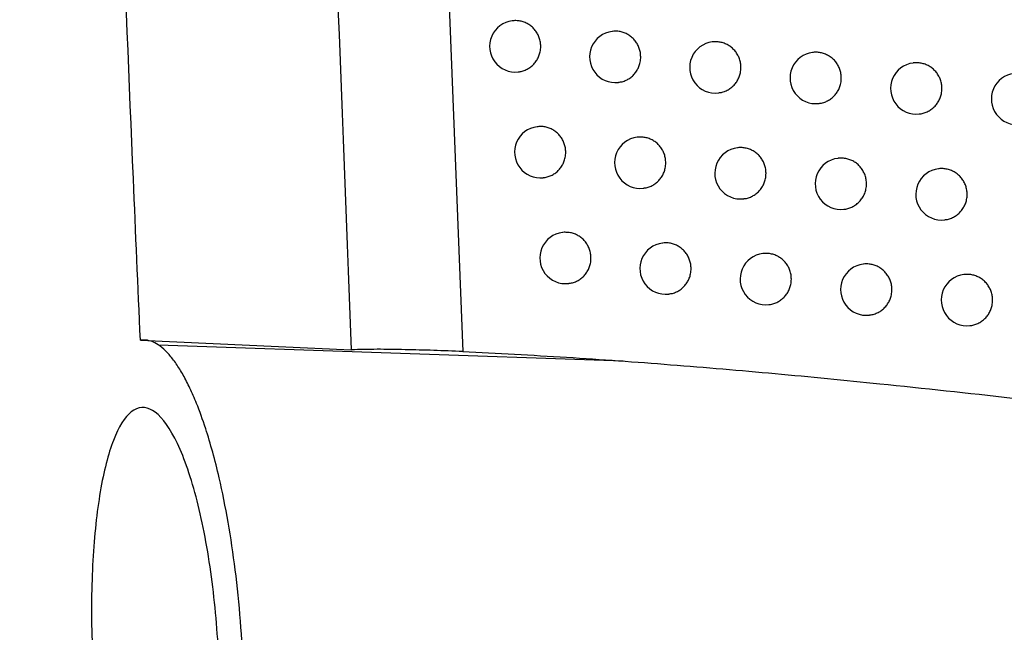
# Model space of a CAD drawing. Header units: millimetres. Extents: x -0.66 to 0.91, y -0.4 to 0.64.
# Tile 152 of 241: x 0.2754 to 0.2946, y -0.0064 to 0.0055. Entities that reach past the tile are written whole.
import ezdxf

# ---------------------------------------------------------------- set-up
doc = ezdxf.new("R2010")
doc.units = ezdxf.units.MM
doc.layers.add('FORMAT', color=7, linetype='Continuous')

msp = doc.modelspace()

# ---------------------------------------------------------------- linework, layer by layer
at = {"layer": 'FORMAT', "color": 7, "linetype": 'Continuous', "lineweight": 25}
for p, q in [((0.283263, 0.019136), (0.284041, -0.000927)), ((0.285013, 0.005515), (0.285005, 0.005514)), ((0.286959, 0.005309), (0.286951, 0.005308)), ((0.288909, 0.005103), (0.288901, 0.005102)), ((0.290863, 0.004898), (0.290856, 0.004897)), ((0.292822, 0.004694), (0.292814, 0.004693)), ((0.285124, 0.004521), (0.285131, 0.004522)), ((0.28707, 0.004315), (0.287077, 0.004316)), ((0.28902, 0.004109), (0.289027, 0.00411)), ((0.290975, 0.003904), (0.290981, 0.003905)), ((0.292933, 0.0037), (0.29294, 0.003701)), ((0.2855, 0.003452), (0.285492, 0.003451)), ((0.287447, 0.003246), (0.287439, 0.003245)), ((0.289398, 0.003041), (0.28939, 0.00304)), ((0.291353, 0.002836), (0.291346, 0.002835)), ((0.293313, 0.002632), (0.293305, 0.002631)), ((0.285611, 0.002458), (0.285617, 0.002459)), ((0.287558, 0.002253), (0.287565, 0.002253)), ((0.289509, 0.002047), (0.289516, 0.002048)), ((0.291465, 0.001842), (0.291471, 0.001843)), ((0.293424, 0.001638), (0.293431, 0.001639)), ((0.285991, 0.001391), (0.285983, 0.00139)), ((0.287939, 0.001185), (0.287931, 0.001184)), ((0.289892, 0.00098), (0.289884, 0.000979)), ((0.291848, 0.000775), (0.29184, 0.000774)), ((0.286102, 0.000397), (0.286109, 0.000398)), ((0.293808, 0.000571), (0.2938, 0.00057)), ((0.28805, 0.000191), (0.288057, 0.000192)), ((0.290003, -0.000014), (0.290009, -0.000013)), ((0.291959, -0.000219), (0.291966, -0.000218)), ((0.293919, -0.000423), (0.293926, -0.000422)), ((0.277763, -0.000707), (0.281871, -0.000894)), ((0.287163, -0.001114), (0.278118, -0.000802))]:
    msp.add_line(p, q, dxfattribs=at)
for centre in [(0.285065, 0.005017), (0.287011, 0.004811), (0.288961, 0.004606), (0.290915, 0.004401), (0.292873, 0.004196), (0.294836, 0.003992), (0.285551, 0.002955), (0.287498, 0.002749), (0.28945, 0.002544), (0.291405, 0.002339), (0.293364, 0.002134), (0.286043, 0.000894), (0.287991, 0.000688), (0.289943, 0.000483), (0.2919, 0.000278), (0.29386, 0.000074)]:
    msp.add_arc(centre, 0.0005, 96.8344, 276.8344, dxfattribs=at)
for points, knots in [([(0.277763, -0.000707), (0.277718, 0.00034), (0.277343, 0.00902), (0.27673, 0.025336), (0.276077, 0.048247), (0.275636, 0.071168), (0.275458, 0.088457), (0.275421, 0.098106), (0.275414, 0.100112)], [0, 0, 0, 0, 0.0311835, 0.2584206, 0.4856769, 0.7129909, 0.9403242, 1, 1, 1, 1]), ([(0.280612, 0.097418), (0.280465, 0.086493), (0.280172, 0.064642), (0.280592, 0.03186), (0.281444, 0.010023), (0.281871, -0.000894)], [0, 0, 0, 0, 0.333333, 0.666689, 1, 1, 1, 1]), ([(0.28556, 0.005017), (0.285559, 0.005045), (0.285557, 0.005087), (0.285545, 0.005142), (0.285529, 0.005196), (0.285507, 0.005247), (0.285478, 0.005295), (0.285446, 0.00534), (0.285408, 0.005381), (0.285366, 0.005417), (0.285321, 0.005449), (0.285272, 0.005475), (0.28522, 0.005495), (0.285167, 0.00551), (0.285112, 0.005518), (0.285057, 0.005518), (0.285029, 0.005517), (0.285014, 0.005515), (0.285013, 0.005515)], [0, 0, 0, 0, 0.098006, 0.148293, 0.19895, 0.297312, 0.347236, 0.397886, 0.496399, 0.546399, 0.597122, 0.695944, 0.7461, 0.796982, 0.896096, 0.946403, 0.99744, 1, 1, 1, 1]), ([(0.287508, 0.004811), (0.287506, 0.004839), (0.287504, 0.004881), (0.287492, 0.004936), (0.28748, 0.004977), (0.28746, 0.005029), (0.287433, 0.005078), (0.287401, 0.005123), (0.287365, 0.005166), (0.287323, 0.005204), (0.287278, 0.005235), (0.28723, 0.005263), (0.287179, 0.005285), (0.287126, 0.0053), (0.287085, 0.005308), (0.287044, 0.005312), (0.287003, 0.005312), (0.286974, 0.005312), (0.28696, 0.005309), (0.286959, 0.005308)], [0, 0, 0, 0, 0.098129, 0.148478, 0.199198, 0.248312, 0.347669, 0.398384, 0.44755, 0.547009, 0.597774, 0.647044, 0.746715, 0.797588, 0.846958, 0.896673, 0.946922, 0.997901, 1, 1, 1, 1]), ([(0.28513, 0.004522), (0.28514, 0.004523), (0.285163, 0.004526), (0.285199, 0.004534), (0.285239, 0.004547), (0.285277, 0.004563), (0.285313, 0.004582), (0.285349, 0.004604), (0.285393, 0.004638), (0.285433, 0.004677), (0.285467, 0.004721), (0.285497, 0.004768), (0.285522, 0.004819), (0.28554, 0.004872), (0.285551, 0.004916), (0.285559, 0.004965), (0.28556, 0.005), (0.28556, 0.005017)], [0, 0, 0, 0, 0.039253, 0.098252, 0.157686, 0.214998, 0.273131, 0.331681, 0.39109, 0.506152, 0.564561, 0.623827, 0.738519, 0.796738, 0.855812, 0.927506, 1, 1, 1, 1]), ([(0.289459, 0.004606), (0.289457, 0.004634), (0.289455, 0.004676), (0.289444, 0.004731), (0.289431, 0.004771), (0.289411, 0.004823), (0.289384, 0.004873), (0.289351, 0.004918), (0.289315, 0.004961), (0.289274, 0.004998), (0.289228, 0.00503), (0.28918, 0.005058), (0.289129, 0.00508), (0.289076, 0.005095), (0.289035, 0.005102), (0.288994, 0.005107), (0.288953, 0.005106), (0.288924, 0.005107), (0.28891, 0.005103), (0.288909, 0.005103)], [0, 0, 0, 0, 0.098233, 0.148636, 0.19941, 0.248576, 0.34804, 0.39881, 0.448009, 0.547537, 0.598338, 0.647602, 0.747261, 0.798129, 0.847456, 0.897127, 0.947332, 0.998268, 1, 1, 1, 1]), ([(0.287076, 0.004319), (0.287099, 0.004321), (0.287137, 0.004325), (0.287185, 0.004341), (0.287224, 0.004357), (0.28726, 0.004376), (0.287295, 0.004399), (0.287329, 0.004424), (0.28736, 0.004452), (0.287388, 0.004482), (0.287414, 0.004515), (0.287437, 0.004551), (0.287463, 0.0046), (0.287484, 0.004652), (0.287498, 0.00471), (0.287506, 0.004759), (0.287507, 0.004794), (0.287508, 0.004811)], [0, 0, 0, 0, 0.098407, 0.15775, 0.21519, 0.273033, 0.3315, 0.390823, 0.448164, 0.505908, 0.564276, 0.623499, 0.680715, 0.796466, 0.855557, 0.927378, 1, 1, 1, 1]), ([(0.291414, 0.004401), (0.291413, 0.004429), (0.291411, 0.004471), (0.291399, 0.004526), (0.291387, 0.004566), (0.291366, 0.004619), (0.291339, 0.004668), (0.291306, 0.004713), (0.29127, 0.004756), (0.291229, 0.004794), (0.291183, 0.004825), (0.291135, 0.004853), (0.291083, 0.004875), (0.29103, 0.00489), (0.290989, 0.004897), (0.290948, 0.004902), (0.290907, 0.004901), (0.290878, 0.004902), (0.290864, 0.004898), (0.290863, 0.004898)], [0, 0, 0, 0, 0.098314, 0.148757, 0.199572, 0.248778, 0.348324, 0.399137, 0.448361, 0.547941, 0.598771, 0.64803, 0.747681, 0.798547, 0.84784, 0.897478, 0.94765, 0.998552, 1, 1, 1, 1]), ([(0.289026, 0.004114), (0.28905, 0.004116), (0.289087, 0.004119), (0.289136, 0.004136), (0.289174, 0.004152), (0.289211, 0.004171), (0.289246, 0.004193), (0.28928, 0.004219), (0.28931, 0.004247), (0.289339, 0.004277), (0.289365, 0.00431), (0.289388, 0.004345), (0.289414, 0.004394), (0.289435, 0.004447), (0.289449, 0.004505), (0.289457, 0.004553), (0.289458, 0.004589), (0.289459, 0.004606)], [0, 0, 0, 0, 0.098695, 0.157959, 0.215329, 0.2731, 0.331495, 0.390743, 0.448049, 0.505757, 0.564087, 0.62327, 0.680497, 0.79627, 0.85537, 0.927284, 1, 1, 1, 1]), ([(0.293373, 0.004197), (0.293372, 0.004225), (0.29337, 0.004267), (0.293358, 0.004322), (0.293346, 0.004362), (0.293325, 0.004414), (0.293298, 0.004464), (0.293266, 0.004509), (0.293229, 0.004552), (0.293187, 0.004589), (0.293142, 0.004621), (0.293093, 0.004649), (0.293042, 0.004671), (0.292988, 0.004685), (0.292948, 0.004693), (0.292906, 0.004697), (0.292865, 0.004697), (0.292836, 0.004697), (0.292822, 0.004694), (0.292822, 0.004693)], [0, 0, 0, 0, 0.098369, 0.148841, 0.199684, 0.248918, 0.348521, 0.399363, 0.448605, 0.548222, 0.599071, 0.648327, 0.747973, 0.798837, 0.848107, 0.897722, 0.94787, 0.99875, 1, 1, 1, 1]), ([(0.290981, 0.003907), (0.290991, 0.003907), (0.291014, 0.003909), (0.291051, 0.003918), (0.291091, 0.003931), (0.291129, 0.003947), (0.291166, 0.003966), (0.291201, 0.003988), (0.291234, 0.004014), (0.291276, 0.004051), (0.291312, 0.004094), (0.291343, 0.00414), (0.29137, 0.004189), (0.29139, 0.004242), (0.291405, 0.0043), (0.291413, 0.004349), (0.291414, 0.004384), (0.291414, 0.004401)], [0, 0, 0, 0, 0.040294, 0.099062, 0.158262, 0.215575, 0.27329, 0.331626, 0.390814, 0.448091, 0.563964, 0.623114, 0.680347, 0.796131, 0.855236, 0.927216, 1, 1, 1, 1]), ([(0.29294, 0.003702), (0.292949, 0.003703), (0.292973, 0.003705), (0.29301, 0.003714), (0.29305, 0.003726), (0.293088, 0.003742), (0.293125, 0.003761), (0.29316, 0.003784), (0.293194, 0.003809), (0.293235, 0.003847), (0.293271, 0.003889), (0.293302, 0.003936), (0.293329, 0.003985), (0.29335, 0.004037), (0.293364, 0.004095), (0.293372, 0.004144), (0.293373, 0.004179), (0.293373, 0.004197)], [0, 0, 0, 0, 0.040494, 0.099218, 0.158374, 0.215649, 0.273326, 0.331623, 0.39077, 0.448028, 0.563862, 0.622991, 0.68023, 0.796028, 0.855137, 0.927167, 1, 1, 1, 1]), ([(0.286047, 0.002955), (0.286046, 0.002983), (0.286044, 0.003025), (0.286032, 0.003079), (0.286016, 0.003133), (0.285994, 0.003185), (0.285965, 0.003233), (0.285933, 0.003278), (0.285895, 0.003319), (0.285853, 0.003355), (0.285807, 0.003387), (0.285758, 0.003413), (0.285707, 0.003432), (0.285654, 0.003447), (0.285599, 0.003455), (0.285544, 0.003456), (0.285515, 0.003455), (0.285501, 0.003452), (0.2855, 0.003452)], [0, 0, 0, 0, 0.098045, 0.148353, 0.19903, 0.297431, 0.347375, 0.398046, 0.496584, 0.546597, 0.597333, 0.69615, 0.746303, 0.797184, 0.896264, 0.946554, 0.997574, 1, 1, 1, 1]), ([(0.287996, 0.002749), (0.287994, 0.002777), (0.287992, 0.002819), (0.287981, 0.002874), (0.287968, 0.002914), (0.287948, 0.002967), (0.287921, 0.003016), (0.287889, 0.003061), (0.287853, 0.003104), (0.287811, 0.003141), (0.287766, 0.003173), (0.287718, 0.003201), (0.287667, 0.003223), (0.287614, 0.003238), (0.287573, 0.003245), (0.287532, 0.00325), (0.287491, 0.00325), (0.287462, 0.003249), (0.287448, 0.003246), (0.287447, 0.003246)], [0, 0, 0, 0, 0.098159, 0.148523, 0.199259, 0.248388, 0.347775, 0.398506, 0.447681, 0.547159, 0.597934, 0.647202, 0.746868, 0.797739, 0.847096, 0.896797, 0.947033, 0.997998, 1, 1, 1, 1]), ([(0.285617, 0.00246), (0.285626, 0.002461), (0.28565, 0.002463), (0.285686, 0.002472), (0.285726, 0.002485), (0.285764, 0.002501), (0.2858, 0.00252), (0.285836, 0.002542), (0.28588, 0.002576), (0.285919, 0.002615), (0.285954, 0.002659), (0.285984, 0.002706), (0.286009, 0.002756), (0.286027, 0.002809), (0.286038, 0.002854), (0.286046, 0.002902), (0.286047, 0.002937), (0.286047, 0.002955)], [0, 0, 0, 0, 0.039385, 0.098354, 0.157758, 0.215044, 0.27315, 0.331673, 0.391054, 0.506089, 0.564484, 0.623735, 0.738436, 0.79666, 0.855737, 0.927468, 1, 1, 1, 1]), ([(0.289948, 0.002544), (0.289947, 0.002572), (0.289945, 0.002614), (0.289933, 0.002669), (0.289921, 0.002709), (0.2899, 0.002761), (0.289873, 0.002811), (0.289841, 0.002856), (0.289804, 0.002899), (0.289763, 0.002936), (0.289717, 0.002968), (0.289669, 0.002996), (0.289618, 0.003018), (0.289565, 0.003032), (0.28951, 0.003043), (0.289455, 0.003045), (0.289413, 0.003044), (0.289399, 0.003041), (0.289398, 0.003041)], [0, 0, 0, 0, 0.0982643, 0.1486827, 0.1994721, 0.2486539, 0.3481492, 0.3989358, 0.4481456, 0.5476962, 0.5985098, 0.647776, 0.7474406, 0.7983125, 0.8476335, 0.94741, 0.9983401, 1, 1, 1, 1]), ([(0.287564, 0.002257), (0.287587, 0.002259), (0.287625, 0.002262), (0.287673, 0.002279), (0.287712, 0.002295), (0.287748, 0.002314), (0.287784, 0.002336), (0.287817, 0.002362), (0.287858, 0.002399), (0.287894, 0.002442), (0.287925, 0.002488), (0.287952, 0.002538), (0.287972, 0.00259), (0.287986, 0.002648), (0.287994, 0.002697), (0.287995, 0.002732), (0.287996, 0.002749)], [0, 0, 0, 0, 0.0985, 0.157825, 0.21525, 0.273078, 0.33153, 0.390836, 0.448174, 0.564173, 0.623391, 0.680615, 0.796386, 0.855486, 0.927342, 1, 1, 1, 1]), ([(0.291904, 0.002339), (0.291903, 0.002367), (0.291901, 0.002409), (0.291889, 0.002464), (0.291877, 0.002505), (0.291856, 0.002557), (0.291829, 0.002606), (0.291797, 0.002652), (0.29176, 0.002694), (0.291719, 0.002732), (0.291673, 0.002764), (0.291625, 0.002791), (0.291573, 0.002813), (0.29152, 0.002828), (0.291479, 0.002835), (0.291438, 0.00284), (0.291397, 0.002839), (0.291368, 0.00284), (0.291354, 0.002836), (0.291353, 0.002836)], [0, 0, 0, 0, 0.098329, 0.148781, 0.199603, 0.248818, 0.34838, 0.399201, 0.44843, 0.54802, 0.598856, 0.648114, 0.747763, 0.798628, 0.847915, 0.897547, 0.947711, 0.998607, 1, 1, 1, 1]), ([(0.289516, 0.00205), (0.289525, 0.00205), (0.289549, 0.002052), (0.289585, 0.002061), (0.289625, 0.002074), (0.289663, 0.00209), (0.2897, 0.002109), (0.289735, 0.002131), (0.289769, 0.002156), (0.28981, 0.002194), (0.289846, 0.002236), (0.289877, 0.002283), (0.289904, 0.002332), (0.289924, 0.002385), (0.289939, 0.002443), (0.289946, 0.002491), (0.289947, 0.002526), (0.289948, 0.002544)], [0, 0, 0, 0, 0.040087, 0.098898, 0.158142, 0.215494, 0.273248, 0.331624, 0.390853, 0.448149, 0.564063, 0.623235, 0.680462, 0.796235, 0.855335, 0.927266, 1, 1, 1, 1]), ([(0.293865, 0.002135), (0.293863, 0.002163), (0.293861, 0.002205), (0.293849, 0.00226), (0.293837, 0.0023), (0.293817, 0.002353), (0.29379, 0.002402), (0.293757, 0.002447), (0.29372, 0.00249), (0.293679, 0.002527), (0.293633, 0.002559), (0.293585, 0.002587), (0.293533, 0.002609), (0.293479, 0.002623), (0.293439, 0.002631), (0.293397, 0.002635), (0.293356, 0.002635), (0.293327, 0.002635), (0.293313, 0.002632), (0.293313, 0.002632)], [0, 0, 0, 0, 0.0983781, 0.1488546, 0.1997022, 0.2489413, 0.3485531, 0.3994002, 0.4486448, 0.5482678, 0.5991203, 0.6483758, 0.7480205, 0.7988841, 0.8481505, 0.8977613, 0.9479057, 0.9987809, 1, 1, 1, 1]), ([(0.291471, 0.001845), (0.291481, 0.001845), (0.291504, 0.001847), (0.291541, 0.001856), (0.291581, 0.001869), (0.291619, 0.001885), (0.291656, 0.001904), (0.291691, 0.001926), (0.291725, 0.001952), (0.291766, 0.001989), (0.291802, 0.002032), (0.291833, 0.002078), (0.29186, 0.002127), (0.29188, 0.00218), (0.291895, 0.002238), (0.291903, 0.002287), (0.291904, 0.002322), (0.291904, 0.002339)], [0, 0, 0, 0, 0.04035, 0.099105, 0.158292, 0.215595, 0.273299, 0.331624, 0.390801, 0.448072, 0.563934, 0.623078, 0.680313, 0.796102, 0.855208, 0.927202, 1, 1, 1, 1]), ([(0.293431, 0.00164), (0.29344, 0.001641), (0.293464, 0.001643), (0.293501, 0.001652), (0.293541, 0.001664), (0.293579, 0.001681), (0.293616, 0.0017), (0.293651, 0.001722), (0.293685, 0.001747), (0.293726, 0.001785), (0.293763, 0.001827), (0.293793, 0.001874), (0.29382, 0.001923), (0.293841, 0.001976), (0.293855, 0.002034), (0.293863, 0.002082), (0.293864, 0.002117), (0.293865, 0.002135)], [0, 0, 0, 0, 0.040526, 0.099242, 0.15839, 0.215659, 0.273329, 0.331619, 0.39076, 0.448014, 0.563843, 0.622968, 0.680209, 0.796009, 0.85512, 0.927158, 1, 1, 1, 1]), ([(0.286539, 0.000894), (0.286538, 0.000921), (0.286536, 0.000963), (0.286524, 0.001018), (0.286512, 0.001059), (0.286491, 0.001111), (0.286465, 0.00116), (0.286432, 0.001206), (0.286396, 0.001248), (0.286355, 0.001286), (0.28631, 0.001318), (0.286262, 0.001346), (0.286211, 0.001367), (0.286158, 0.001382), (0.286117, 0.00139), (0.286076, 0.001394), (0.286035, 0.001394), (0.286006, 0.001395), (0.285992, 0.001391), (0.285991, 0.001391)], [0, 0, 0, 0, 0.098076, 0.148398, 0.199091, 0.248178, 0.347481, 0.398168, 0.447317, 0.546742, 0.597488, 0.646762, 0.746439, 0.797315, 0.846707, 0.896444, 0.946715, 0.997717, 1, 1, 1, 1]), ([(0.288488, 0.000688), (0.288487, 0.000716), (0.288485, 0.000758), (0.288473, 0.000813), (0.288461, 0.000853), (0.288441, 0.000905), (0.288414, 0.000955), (0.288381, 0.001), (0.288345, 0.001043), (0.288304, 0.00108), (0.288258, 0.001112), (0.28821, 0.00114), (0.288159, 0.001162), (0.288106, 0.001177), (0.288065, 0.001184), (0.288024, 0.001189), (0.287983, 0.001189), (0.287954, 0.001188), (0.28794, 0.001185), (0.287939, 0.001185)], [0, 0, 0, 0, 0.0981872, 0.1485664, 0.1993162, 0.2484593, 0.3478759, 0.3986217, 0.4478055, 0.5473024, 0.5980874, 0.6473532, 0.7470162, 0.7978861, 0.847231, 0.8969205, 0.9471435, 0.9980975, 1, 1, 1, 1]), ([(0.290442, 0.000483), (0.29044, 0.000511), (0.290438, 0.000553), (0.290426, 0.000608), (0.290414, 0.000648), (0.290394, 0.0007), (0.290367, 0.00075), (0.290334, 0.000795), (0.290298, 0.000838), (0.290256, 0.000875), (0.290211, 0.000907), (0.290163, 0.000935), (0.290112, 0.000957), (0.290058, 0.000972), (0.290017, 0.000979), (0.289976, 0.000983), (0.289935, 0.000983), (0.289906, 0.000984), (0.289892, 0.00098), (0.289892, 0.00098)], [0, 0, 0, 0, 0.098277, 0.148702, 0.199498, 0.248686, 0.348195, 0.398989, 0.448201, 0.547757, 0.598574, 0.647835, 0.747489, 0.798356, 0.847664, 0.897317, 0.947504, 0.998421, 1, 1, 1, 1]), ([(0.286108, 0.000402), (0.286131, 0.000404), (0.286169, 0.000407), (0.286217, 0.000424), (0.286255, 0.000439), (0.286292, 0.000458), (0.286327, 0.000481), (0.28636, 0.000506), (0.286391, 0.000534), (0.286419, 0.000565), (0.286445, 0.000598), (0.286468, 0.000633), (0.286495, 0.000682), (0.286515, 0.000735), (0.28653, 0.000792), (0.286538, 0.000841), (0.286539, 0.000876), (0.286539, 0.000894)], [0, 0, 0, 0, 0.098263, 0.157645, 0.21512, 0.272998, 0.331502, 0.390862, 0.448222, 0.505985, 0.564372, 0.623616, 0.680825, 0.796567, 0.855653, 0.927426, 1, 1, 1, 1]), ([(0.292399, 0.000278), (0.292398, 0.000306), (0.292396, 0.000348), (0.292384, 0.000403), (0.292372, 0.000444), (0.292351, 0.000496), (0.292324, 0.000545), (0.292291, 0.000591), (0.292255, 0.000633), (0.292213, 0.000671), (0.292168, 0.000703), (0.292119, 0.000731), (0.292068, 0.000752), (0.292015, 0.000767), (0.29196, 0.000777), (0.291905, 0.000779), (0.291862, 0.000778), (0.291848, 0.000775), (0.291848, 0.000775)], [0, 0, 0, 0, 0.0983513, 0.148814, 0.199648, 0.2488735, 0.3484578, 0.3992905, 0.448528, 0.5481361, 0.5989804, 0.6482417, 0.7478978, 0.7987668, 0.8480518, 0.9477561, 0.99865, 1, 1, 1, 1]), ([(0.288056, 0.000196), (0.28808, 0.000198), (0.288117, 0.000201), (0.288166, 0.000218), (0.288204, 0.000234), (0.288241, 0.000253), (0.288276, 0.000275), (0.288309, 0.000301), (0.28835, 0.000338), (0.288387, 0.000381), (0.288418, 0.000427), (0.288444, 0.000476), (0.288465, 0.000529), (0.288479, 0.000587), (0.288487, 0.000636), (0.288488, 0.000671), (0.288488, 0.000688)], [0, 0, 0, 0, 0.0985762, 0.1578796, 0.2152857, 0.2730941, 0.3315259, 0.3908123, 0.44814, 0.5641195, 0.6233264, 0.6805543, 0.7963312, 0.8554339, 0.9273159, 1, 1, 1, 1]), ([(0.290009, -0.000011), (0.290019, -0.000011), (0.290042, -0.000009), (0.290079, 0), (0.290119, 0.000013), (0.290157, 0.000029), (0.290194, 0.000048), (0.290229, 0.00007), (0.290262, 0.000095), (0.290304, 0.000133), (0.29034, 0.000175), (0.290371, 0.000222), (0.290397, 0.000271), (0.290418, 0.000324), (0.290432, 0.000382), (0.29044, 0.00043), (0.290441, 0.000465), (0.290442, 0.000483)], [0, 0, 0, 0, 0.040161, 0.098956, 0.158183, 0.215521, 0.27326, 0.331622, 0.390836, 0.448125, 0.564024, 0.623189, 0.680418, 0.796196, 0.855297, 0.927247, 1, 1, 1, 1]), ([(0.29436, 0.000074), (0.294359, 0.000102), (0.294357, 0.000144), (0.294345, 0.000199), (0.294333, 0.00024), (0.294312, 0.000292), (0.294285, 0.000341), (0.294252, 0.000387), (0.294216, 0.000429), (0.294174, 0.000467), (0.294128, 0.000499), (0.29408, 0.000526), (0.294029, 0.000548), (0.293975, 0.000563), (0.293934, 0.00057), (0.293893, 0.000574), (0.293851, 0.000574), (0.293822, 0.000574), (0.293808, 0.000571), (0.293808, 0.000571)], [0, 0, 0, 0, 0.098386, 0.148866, 0.199718, 0.248961, 0.34858, 0.399432, 0.448679, 0.548307, 0.599162, 0.648417, 0.748061, 0.798924, 0.848187, 0.897794, 0.947935, 0.998807, 1, 1, 1, 1]), ([(0.291966, -0.000216), (0.291975, -0.000216), (0.291999, -0.000214), (0.292036, -0.000205), (0.292076, -0.000192), (0.292114, -0.000176), (0.292151, -0.000157), (0.292186, -0.000135), (0.292219, -0.000109), (0.292261, -0.000072), (0.292297, -0.000029), (0.292328, 0.000017), (0.292355, 0.000067), (0.292375, 0.000119), (0.29239, 0.000177), (0.292398, 0.000226), (0.292399, 0.000261), (0.292399, 0.000278)], [0, 0, 0, 0, 0.040399, 0.099143, 0.15832, 0.215613, 0.273307, 0.331622, 0.390788, 0.448055, 0.563908, 0.623047, 0.680283, 0.796075, 0.855183, 0.927189, 1, 1, 1, 1]), ([(0.293926, -0.00042), (0.293936, -0.00042), (0.29396, -0.000418), (0.293996, -0.000409), (0.294036, -0.000396), (0.294075, -0.00038), (0.294111, -0.000361), (0.294147, -0.000339), (0.29418, -0.000313), (0.294222, -0.000276), (0.294258, -0.000233), (0.294289, -0.000187), (0.294316, -0.000138), (0.294336, -0.000085), (0.294351, -0.000027), (0.294359, 0.000022), (0.29436, 0.000057), (0.29436, 0.000074)], [0, 0, 0, 0, 0.040553, 0.099262, 0.158403, 0.215667, 0.273331, 0.331615, 0.39075, 0.448002, 0.563825, 0.622948, 0.68019, 0.795993, 0.855105, 0.92715, 1, 1, 1, 1]), ([(0.278172, -0.013136), (0.278217, -0.013156), (0.278306, -0.013196), (0.278439, -0.013202), (0.278573, -0.013167), (0.278706, -0.013085), (0.278837, -0.012956), (0.278965, -0.012779), (0.279089, -0.012552), (0.279205, -0.012282), (0.279312, -0.011972), (0.279409, -0.011627), (0.279498, -0.01124), (0.279575, -0.010822), (0.279639, -0.010383), (0.279692, -0.009928), (0.279734, -0.009444), (0.27977, -0.008832), (0.279789, -0.008077), (0.279775, -0.007149), (0.279719, -0.006169), (0.279619, -0.00518), (0.279478, -0.004237), (0.279288, -0.003294), (0.279075, -0.002523), (0.278878, -0.001977), (0.27873, -0.001638), (0.278598, -0.00138), (0.278462, -0.00116), (0.278323, -0.000981), (0.278183, -0.000844), (0.278043, -0.000751), (0.277902, -0.0007), (0.277809, -0.000705), (0.277763, -0.000707)], [0, 0, 0, 0, 0.0254488, 0.0510578, 0.0771707, 0.1034582, 0.1301136, 0.1569589, 0.1844146, 0.2120872, 0.2380821, 0.264269, 0.2910797, 0.3181158, 0.3429937, 0.368106, 0.3934139, 0.419184, 0.4606423, 0.5030425, 0.5502388, 0.5982962, 0.645462, 0.6934268, 0.7543026, 0.7915555, 0.8169727, 0.8425545, 0.8683896, 0.8945702, 0.9204899, 0.946756, 0.9731976, 1, 1, 1, 1]), ([(0.284041, -0.000927), (0.283852, -0.00092), (0.283474, -0.000905), (0.282917, -0.000892), (0.282366, -0.000881), (0.282036, -0.00089), (0.281871, -0.000894)], [0, 0, 0, 0, 0.249718, 0.499988, 0.750081, 1, 1, 1, 1]), ([(0.284041, -0.000927), (0.284714, -0.000962), (0.286062, -0.001032), (0.288091, -0.00118), (0.290124, -0.001353), (0.292342, -0.001569), (0.294746, -0.001829), (0.297336, -0.002137), (0.299931, -0.002466), (0.302459, -0.0028), (0.304918, -0.003133), (0.306512, -0.00335), (0.307308, -0.003458)], [0, 0, 0, 0, 0.087656, 0.175351, 0.263153, 0.350986, 0.46212, 0.573303, 0.684612, 0.795959, 0.897967, 1, 1, 1, 1]), ([(0.276933, -0.008147), (0.276887, -0.007618), (0.276796, -0.006558), (0.276819, -0.004965), (0.276964, -0.003595), (0.277226, -0.002574), (0.277582, -0.00201), (0.278002, -0.001982), (0.27844, -0.002527), (0.278839, -0.0036), (0.27914, -0.005065), (0.279305, -0.006719), (0.279322, -0.008355), (0.279199, -0.009807), (0.278954, -0.010948), (0.278611, -0.011668), (0.278203, -0.011872), (0.277773, -0.011504), (0.277377, -0.010581), (0.27709, -0.009378), (0.276977, -0.008492), (0.276933, -0.008147)], [0, 0, 0, 0, 0.051594, 0.103206, 0.154479, 0.206265, 0.259358, 0.314095, 0.370148, 0.426515, 0.481906, 0.535466, 0.587296, 0.638332, 0.689783, 0.742597, 0.797122, 0.852984, 0.909223, 0.964726, 1, 1, 1, 1])]:
    msp.add_open_spline(points, degree=3, knots=knots, dxfattribs=at)

doc.saveas('drawing.dxf')
